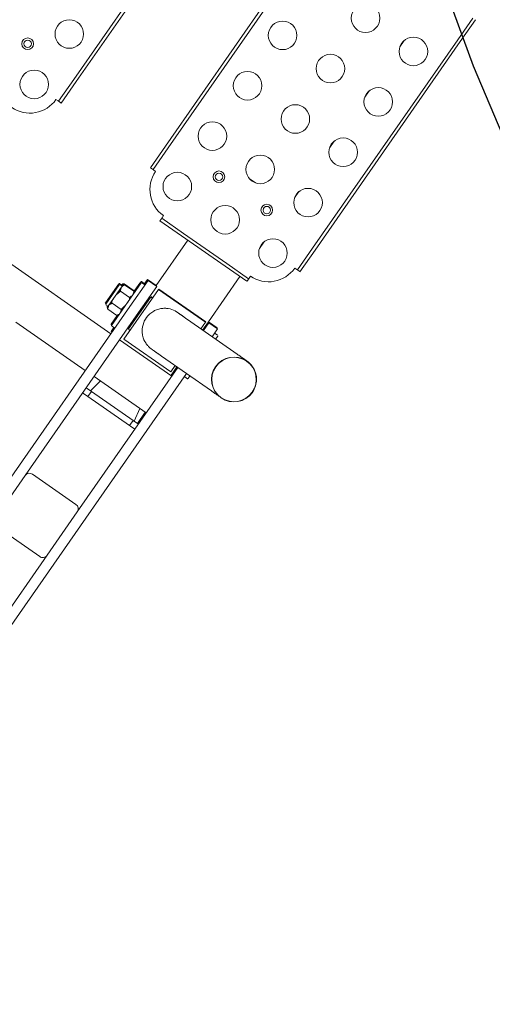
# Model space of a CAD drawing. Extents: x 5477758 to 5478338, y 5918274 to 5918502.
# Tile 39 of 121: x 5477903.08 to 5477903.524, y 5918355.621 to 5918356.546. Entities that reach past the tile are written whole.
import ezdxf

# ---------------------------------------------------------------- set-up
doc = ezdxf.new("R2010")
doc.units = 0
doc.linetypes.add('PRZER1-1', pattern=[2, 1, -1])
doc.layers.get('0').update_dxf_attribs({"color": 8, "linetype": 'CONTINUOUS', "lineweight": 13})
for name, color, linetype, lineweight in [('0_granica 10m od okien', 8, 'CONTINUOUS', 0), ('0_PROJEKTOWANE ZABAWKI', 8, 'CONTINUOUS', 0), ('ZZ_korona', 8, 'CONTINUOUS', 35)]:
    doc.layers.add(name, color=color, linetype=linetype, lineweight=lineweight)

# ---------------------------------------------------------------- blocks, each defined once
blk = doc.blocks.new('zw$A18C')
for p, q in [((-73.93, 58.782), (-73.93, 18.425)), ((-72.93, 40.032), (-72.93, 58.782)), ((-65.93, 16.282), (-65.93, 58.782)), ((-72.93, 35.032), (-72.93, 40.032)), ((-72.43, 40.532), (-67.43, 40.532)), ((-66.93, 40.032), (-66.93, 35.032)), ((-72.93, 18.423), (-72.93, 35.032)), ((-67.43, 34.532), (-72.43, 34.532)), ((-66.93, 35.032), (-66.93, 16.282)), ((-72.43, 25.532), (-72.93, 25.532)), ((-72.43, 25.532), (-72.33, 25.532)), ((-67.53, 25.532), (-72.33, 25.532)), ((-72.33, 24.932), (-72.33, 25.532)), ((-67.53, 25.532), (-67.43, 25.532)), ((-67.53, 24.932), (-67.53, 25.532)), ((-66.93, 25.532), (-67.43, 25.532)), ((-72.33, 24.932), (-72.93, 24.932)), ((-72.83, 24.932), (-72.83, 23.652)), ((-72.205, 23.652), (-72.43, 24.932)), ((-72.33, 24.932), (-67.53, 24.932)), ((-67.656, 23.652), (-67.43, 24.932)), ((-66.93, 24.932), (-67.53, 24.932)), ((-66.93, 23.652), (-72.93, 23.652)), ((-57.93, 23.652), (-65.93, 23.652)), ((-74.33, 18.425), (-74.33, 18.732)), ((-74.28, 18.782), (-73.98, 18.782)), ((-66.93, 19.412), (-72.93, 19.412)), ((-72.83, 19.221), (-72.93, 19.221)), ((-72.83, 19.412), (-72.83, 19.221)), ((-72.83, 19.221), (-72.83, 18.423)), ((-72.63, 18.422), (-72.63, 19.132)), ((-72.63, 19.132), (-67.23, 19.132)), ((-67.23, 19.132), (-67.23, 13.432)), ((-43.93, 19.412), (-65.93, 19.412)), ((-65.83, 19.221), (-65.93, 19.221)), ((-65.58, 18.782), (-65.88, 18.782)), ((-65.83, 19.221), (-65.83, 18.782)), ((-65.53, 18.732), (-65.53, 13.832)), ((-65.48, 18.721), (-65.53, 18.721)), ((-65.43, 18.671), (-65.43, 17.655)), ((-76.79, 18.43), (-71.063, 18.419)), ((-67.08, 18.132), (-67.23, 18.132)), ((-67.03, 18.082), (-67.03, 14.482)), ((-64.356, 17.667), (-65.405, 17.667)), ((-64.356, 16.974), (-65.405, 16.974)), ((-64.256, 17.606), (-64.274, 17.606)), ((-64.23, 17.321), (-64.23, 17.482)), ((-64.23, 17.432), (-63.98, 17.432)), ((-64.23, 16.282), (-64.23, 17.321)), ((-63.93, 17.382), (-63.93, 15.182)), ((-63.93, 17.371), (-63.88, 17.371)), ((-63.83, 17.321), (-63.83, 15.121)), ((-80.05, 16.33), (-80.05, 16.315)), ((-80.03, 16.33), (-80.03, 16.33)), ((-75.83, 16.33), (-75.83, 16.33)), ((-75.81, 16.33), (-75.81, 16.315)), ((-67.81, 16.295), (-67.81, 16.284)), ((-66.93, 13.282), (-66.93, 16.282)), ((-65.93, 16.282), (-65.93, 13.282)), ((-64.23, 15.242), (-64.23, 16.282)), ((-65.43, 14.908), (-65.43, 13.771)), ((-64.356, 15.589), (-65.405, 15.589)), ((-64.356, 14.896), (-65.405, 14.896)), ((-64.23, 15.082), (-64.23, 15.242)), ((-64.23, 15.132), (-63.98, 15.132)), ((-64.13, 15.021), (-64.13, 15.132)), ((-64.13, 15.071), (-63.88, 15.071)), ((-76.798, 14.19), (-71.071, 14.179)), ((-74.33, 13.832), (-74.33, 14.185)), ((-73.93, 13.282), (-73.93, 14.185)), ((-72.93, 14.183), (-72.93, 13.282)), ((-72.83, 14.183), (-72.83, 13.221)), ((-72.63, 13.432), (-72.63, 14.182)), ((-67.08, 14.432), (-67.23, 14.432)), ((-67.08, 14.371), (-67.23, 14.371)), ((-67.03, 14.482), (-67.03, 14.421)), ((-64.256, 14.836), (-65.305, 14.836)), ((-74.28, 13.782), (-73.98, 13.782)), ((-73.93, 13.282), (-72.93, 13.282)), ((-73.83, 13.221), (-73.83, 13.282)), ((-73.83, 13.221), (-72.83, 13.221)), ((-72.83, 13.221), (-72.83, 8.021)), ((-72.63, 13.371), (-72.63, 13.432)), ((-72.63, 13.432), (-67.23, 13.432)), ((-72.63, 13.371), (-67.23, 13.371)), ((-67.23, 13.432), (-67.23, 13.371)), ((-66.93, 13.282), (-65.93, 13.282)), ((-66.83, 13.221), (-66.83, 13.282)), ((-66.83, 13.221), (-66.83, 8.021)), ((-66.83, 13.221), (-65.83, 13.221)), ((-65.58, 13.782), (-65.88, 13.782)), ((-65.83, 13.782), (-65.83, 13.221)), ((-65.48, 13.721), (-65.78, 13.721)), ((-73.63, 7.994), (-73.63, 7.662)), ((-73.63, 7.662), (-73.63, 7.421)), ((-73.624, 8.021), (-71.13, 8.021)), ((-71.13, 7.721), (-73.624, 7.721)), ((-71.13, 8.021), (-66.13, 8.021)), ((-66.13, 7.721), (-71.13, 7.721)), ((-66.13, 8.021), (-63.637, 8.021)), ((-63.637, 7.721), (-66.13, 7.721)), ((-63.63, 7.662), (-63.63, 7.994)), ((-63.63, 7.421), (-63.63, 7.662)), ((-72.83, 4.785), (-72.83, 4.057)), ((-77.23, 1.921), (-77.23, 4.415)), ((-76.871, 4.421), (-77.203, 4.421)), ((-76.93, 4.415), (-76.93, 1.921)), ((-76.63, 4.421), (-76.871, 4.421)), ((-60.389, 4.421), (-60.63, 4.421)), ((-60.058, 4.421), (-60.389, 4.421)), ((-60.33, 1.921), (-60.33, 4.415)), ((-60.03, 4.415), (-60.03, 1.921)), ((-49.63, 1.721), (-49.63, 4.215)), ((-49.271, 4.221), (-49.603, 4.221)), ((-49.33, 4.215), (-49.33, 1.721)), ((-49.03, 4.221), (-49.271, 4.221)), ((-77.23, -22.079), (-77.23, 1.921)), ((-76.93, 1.921), (-76.93, -22.079)), ((-60.33, -22.079), (-60.33, 1.921)), ((-60.03, 1.921), (-60.03, -22.079)), ((-49.63, -22.279), (-49.63, 1.721)), ((-49.33, 1.721), (-49.33, -22.279)), ((-68.266, -0.079), (-68.994, -0.079)), ((-72.83, -1.015), (-72.83, -1.743)), ((-72.83, -6.815), (-72.83, -7.543)), ((-72.83, -12.615), (-72.83, -13.343)), ((-72.83, -18.415), (-72.83, -19.143)), ((-77.23, -24.572), (-77.23, -22.079)), ((-76.93, -22.079), (-76.93, -24.572))]:
    blk.add_line(p, q)
for centre, radius in [((-74.13, 4.421), 1.35), ((-68.63, 4.421), 1.35), ((-63.13, 4.421), 1.35), ((-46.53, 4.221), 1.35), ((-71.33, 1.421), 0.55), ((-65.83, 1.421), 0.55), ((-43.83, 1.421), 0.55), ((-71.33, 1.421), 0.35), ((-65.83, 1.421), 0.35), ((-43.83, 1.421), 0.35), ((-74.13, -1.379), 1.35), ((-68.63, -1.379), 1.35), ((-63.13, -1.379), 1.35), ((-46.53, -1.579), 1.35), ((-74.13, -7.179), 1.35), ((-68.63, -7.179), 1.35), ((-63.13, -7.179), 1.35), ((-74.13, -12.979), 1.35), ((-68.63, -12.979), 1.35), ((-63.13, -12.979), 1.35), ((-74.13, -18.779), 1.35), ((-68.63, -18.779), 1.35)]:
    blk.add_circle(centre, radius)
for centre, radius, start, end in [((-72.43, 40.032), 0.5, 90, 180), ((-72.43, 35.032), 0.5, 180, 270), ((-67.43, 35.032), 0.5, 270, 360), ((-74.28, 18.732), 0.05, 90, 180), ((-73.98, 18.732), 0.05, 360, 90), ((-65.88, 18.732), 0.05, 90, 180), ((-65.58, 18.732), 0.05, 360, 90), ((-65.48, 18.671), 0.05, 360, 90), ((-67.08, 18.082), 0.05, 360, 90), ((-65.33, 17.482), 0.2, 111.84356, 180), ((-64.43, 17.482), 0.2, 360, 68.15644), ((-64.33, 17.421), 0.2, 2.96381, 53.07401), ((-63.98, 17.382), 0.05, 360, 90), ((-63.88, 17.321), 0.05, 360, 90), ((-65.33, 15.082), 0.2, 180, 248.15644), ((-65.23, 15.021), 0.2, 218.79222, 233.07401), ((-64.43, 15.082), 0.2, 291.84356, 360), ((-64.33, 15.021), 0.2, 306.926, 360), ((-63.98, 15.182), 0.05, 270, 360), ((-63.88, 15.121), 0.05, 270, 360), ((-67.08, 14.482), 0.05, 270, 360), ((-67.08, 14.421), 0.05, 270, 360), ((-74.28, 13.832), 0.05, 180, 270), ((-73.98, 13.832), 0.05, 270, 360), ((-65.88, 13.832), 0.05, 180, 270), ((-65.78, 13.771), 0.05, 180, 270), ((-65.58, 13.832), 0.05, 270, 360), ((-65.48, 13.771), 0.05, 270, 360), ((-73.63, 4.421), 3, 90, 180), ((-63.63, 4.421), 3, 360, 90), ((-46.03, 4.221), 3, 90, 180)]:
    blk.add_arc(centre, radius, start, end)
for major_axis in [(2.12, 0), (2.1, 0)]:
    blk.add_ellipse((-77.93, 16.33), major_axis=major_axis, ratio=1)
for centre, major_axis, start_param, end_param in [((-77.93, 16.33), (2.1, 0), 3.141593, 6.283185), ((-69.93, 16.283), (2.12, 0), 4.598613, 5.241596)]:
    blk.add_ellipse(centre, major_axis=major_axis, ratio=1, start_param=start_param, end_param=end_param)
for points, knots in [([(-77.657, 18.432), (-77.598, 18.432), (-77.53, 18.432), (-77.427, 18.432), (-77.402, 18.432), (-77.349, 18.431), (-77.322, 18.431), (-77.266, 18.431), (-77.238, 18.431), (-77.178, 18.431), (-77.147, 18.431), (-77.016, 18.431), (-76.907, 18.43), (-76.79, 18.43)], [3.3298261, 3.3298261, 3.3298261, 3.3298261, 3.3933732, 3.3933732, 3.4129541, 3.4129541, 3.4325498, 3.4325498, 3.452145, 3.452145, 3.4717245, 3.4717245, 3.5333495, 3.5333495, 3.5333495, 3.5333495]), ([(-71.063, 18.419), (-71.025, 18.419), (-70.989, 18.419), (-70.917, 18.419), (-70.883, 18.419), (-70.815, 18.419), (-70.782, 18.419), (-70.718, 18.419), (-70.686, 18.419), (-70.626, 18.418), (-70.596, 18.418), (-70.539, 18.418), (-70.512, 18.418), (-70.458, 18.418), (-70.433, 18.418), (-70.383, 18.418), (-70.359, 18.418), (-70.313, 18.418), (-70.291, 18.417), (-70.249, 18.417), (-70.228, 18.417), (-70.19, 18.417), (-70.171, 18.417), (-70.136, 18.417), (-70.12, 18.417), (-70.088, 18.417), (-70.073, 18.417), (-70.045, 18.416), (-70.032, 18.416), (-70.008, 18.416), (-69.996, 18.416), (-69.975, 18.416), (-69.965, 18.416), (-69.937, 18.416), (-69.922, 18.415), (-69.889, 18.415), (-69.879, 18.415), (-69.84, 18.413), (-69.828, 18.413), (-69.801, 18.411), (-69.792, 18.41), (-69.764, 18.409), (-69.743, 18.407), (-69.677, 18.4), (-69.64, 18.397), (-69.506, 18.373), (-69.442, 18.363), (-69.202, 18.288), (-69.076, 18.261), (-68.711, 18.033), (-68.594, 17.952), (-68.373, 17.738), (-68.284, 17.64), (-68.065, 17.327), (-67.932, 17.072), (-67.829, 16.611), (-67.81, 16.453), (-67.81, 16.295)], [5.8914285, 5.8914285, 5.8914285, 5.8914285, 5.9110094, 5.9110094, 5.9306048, 5.9306048, 5.9502, 5.9502, 5.9697798, 5.9697798, 5.9893611, 5.9893611, 6.0089567, 6.0089567, 6.0285516, 6.0285516, 6.0481312, 6.0481312, 6.0677136, 6.0677136, 6.0873093, 6.0873093, 6.1069037, 6.1069037, 6.1264826, 6.1264826, 6.1460702, 6.1460702, 6.1656668, 6.1656668, 6.1852585, 6.1852585, 6.2048339, 6.2048339, 6.2440096, 6.2440096, 6.2635975, 6.2635975, 6.2698167, 6.2698167, 6.2722814, 6.2722814, 6.2758569, 6.2758569, 6.2788415, 6.2788415, 6.2807005, 6.2807005, 6.2819429, 6.2819429, 6.2823844, 6.2823844, 6.2826408, 6.2826408, 6.2830114, 6.2830114, 6.2831853, 6.2831853, 6.2831853, 6.2831853]), ([(-65.405, 17.667), (-65.417, 17.662), (-65.428, 17.656), (-65.46, 17.635), (-65.479, 17.614), (-65.516, 17.554), (-65.524, 17.507), (-65.531, 17.412), (-65.53, 17.364), (-65.53, 17.321)], [0.8363254, 0.8363254, 0.8363254, 0.8363254, 0.8802662, 0.8802662, 0.9953034, 0.9953034, 1.2569599, 1.2569599, 1.5186164, 1.5186164, 1.5186164, 1.5186164]), ([(-65.53, 17.321), (-65.53, 17.277), (-65.531, 17.229), (-65.524, 17.134), (-65.516, 17.087), (-65.479, 17.027), (-65.46, 17.006), (-65.428, 16.985), (-65.417, 16.979), (-65.405, 16.974)], [1.5186164, 1.5186164, 1.5186164, 1.5186164, 1.7802729, 1.7802729, 2.0419294, 2.0419294, 2.1569667, 2.1569667, 2.2009075, 2.2009075, 2.2009075, 2.2009075]), ([(-65.405, 16.974), (-65.417, 16.964), (-65.428, 16.952), (-65.46, 16.91), (-65.479, 16.868), (-65.516, 16.748), (-65.524, 16.654), (-65.531, 16.465), (-65.53, 16.369), (-65.53, 16.282)], [0.8363254, 0.8363254, 0.8363254, 0.8363254, 0.8802662, 0.8802662, 0.9953034, 0.9953034, 1.2569599, 1.2569599, 1.5186164, 1.5186164, 1.5186164, 1.5186164]), ([(-64.23, 17.321), (-64.23, 17.364), (-64.23, 17.412), (-64.236, 17.507), (-64.244, 17.554), (-64.282, 17.614), (-64.3, 17.635), (-64.333, 17.656), (-64.344, 17.662), (-64.356, 17.667)], [0, 0, 0, 0, 0.2616565, 0.2616565, 0.523313, 0.523313, 0.6383503, 0.6383503, 0.6822911, 0.6822911, 0.6822911, 0.6822911]), ([(-64.356, 16.974), (-64.344, 16.979), (-64.333, 16.985), (-64.3, 17.006), (-64.282, 17.027), (-64.244, 17.087), (-64.236, 17.134), (-64.23, 17.229), (-64.23, 17.277), (-64.23, 17.321)], [-0.6822911, -0.6822911, -0.6822911, -0.6822911, -0.6383503, -0.6383503, -0.523313, -0.523313, -0.2616565, -0.2616565, 0, 0, 0, 0]), ([(-64.23, 16.282), (-64.23, 16.369), (-64.23, 16.465), (-64.236, 16.654), (-64.244, 16.748), (-64.282, 16.868), (-64.3, 16.91), (-64.333, 16.952), (-64.344, 16.964), (-64.356, 16.974)], [0, 0, 0, 0, 0.2616565, 0.2616565, 0.523313, 0.523313, 0.6383503, 0.6383503, 0.6822911, 0.6822911, 0.6822911, 0.6822911]), ([(-64.135, 17.432), (-64.139, 17.469), (-64.148, 17.506), (-64.182, 17.556), (-64.2, 17.576), (-64.233, 17.596), (-64.244, 17.601), (-64.256, 17.606)], [0.3022219, 0.3022219, 0.3022219, 0.3022219, 0.523313, 0.523313, 0.6383503, 0.6383503, 0.6822911, 0.6822911, 0.6822911, 0.6822911]), ([(-80.05, 16.315), (-80.05, 16.088), (-80.012, 15.864), (-79.881, 15.453), (-79.785, 15.274), (-79.563, 14.944), (-79.438, 14.817), (-79.16, 14.573), (-79.031, 14.499), (-78.731, 14.339), (-78.625, 14.31), (-78.345, 14.225), (-78.29, 14.225), (-78.173, 14.207), (-78.143, 14.205), (-78.096, 14.201), (-78.082, 14.2), (-78.054, 14.198), (-78.043, 14.197), (-78.017, 14.196), (-78.008, 14.196), (-77.977, 14.195), (-77.967, 14.195), (-77.947, 14.194), (-77.938, 14.194), (-77.921, 14.194), (-77.912, 14.194), (-77.893, 14.194), (-77.882, 14.194), (-77.861, 14.193), (-77.849, 14.193), (-77.824, 14.193), (-77.811, 14.193), (-77.782, 14.193), (-77.767, 14.193), (-77.736, 14.193), (-77.719, 14.193), (-77.683, 14.192), (-77.665, 14.192), (-77.625, 14.192), (-77.605, 14.192), (-77.562, 14.192), (-77.54, 14.192), (-77.493, 14.192), (-77.469, 14.192), (-77.419, 14.192), (-77.393, 14.191), (-77.339, 14.191), (-77.312, 14.191), (-77.254, 14.191), (-77.225, 14.191), (-77.164, 14.191), (-77.132, 14.191), (-77.068, 14.191), (-77.034, 14.191), (-76.936, 14.19), (-76.869, 14.19), (-76.798, 14.19)], [3.1415927, 3.1415927, 3.1415927, 3.1415927, 3.1418412, 3.1418412, 3.1421151, 3.1421151, 3.1424761, 3.1424761, 3.1430461, 3.1430461, 3.1441606, 3.1441606, 3.1468883, 3.1468883, 3.1503005, 3.1503005, 3.1533198, 3.1533198, 3.1572594, 3.1572594, 3.1642136, 3.1642136, 3.1830696, 3.1830696, 3.2026293, 3.2026293, 3.2222173, 3.2222173, 3.2418188, 3.2418188, 3.261421, 3.261421, 3.280999, 3.280999, 3.3005927, 3.3005927, 3.3201886, 3.3201886, 3.3397723, 3.3397723, 3.3593517, 3.3593517, 3.3789464, 3.3789464, 3.398542, 3.398542, 3.4181237, 3.4181237, 3.4377035, 3.4377035, 3.4572985, 3.4572985, 3.476894, 3.476894, 3.4964751, 3.4964751, 3.5333495, 3.5333495, 3.5333495, 3.5333495]), ([(-68.86, 14.453), (-68.819, 14.477), (-68.779, 14.503), (-68.627, 14.606), (-68.523, 14.692), (-68.341, 14.875), (-68.255, 14.977), (-68.101, 15.203), (-68.034, 15.326), (-67.923, 15.586), (-67.881, 15.724), (-67.824, 16.003), (-67.81, 16.145), (-67.81, 16.284)], [1.127264, 1.127264, 1.127264, 1.127264, 1.274088, 1.274088, 1.698784, 1.698784, 2.115769, 2.115769, 2.532754, 2.532754, 2.949738, 2.949738, 3.366723, 3.366723, 3.366723, 3.366723]), ([(-65.53, 16.282), (-65.53, 16.194), (-65.531, 16.099), (-65.524, 15.909), (-65.516, 15.815), (-65.479, 15.695), (-65.46, 15.653), (-65.428, 15.611), (-65.417, 15.599), (-65.405, 15.589)], [1.5186164, 1.5186164, 1.5186164, 1.5186164, 1.7802729, 1.7802729, 2.0419294, 2.0419294, 2.1569667, 2.1569667, 2.2009075, 2.2009075, 2.2009075, 2.2009075]), ([(-64.356, 15.589), (-64.344, 15.599), (-64.333, 15.611), (-64.3, 15.653), (-64.282, 15.695), (-64.244, 15.815), (-64.236, 15.909), (-64.23, 16.099), (-64.23, 16.194), (-64.23, 16.282)], [-0.6822911, -0.6822911, -0.6822911, -0.6822911, -0.6383503, -0.6383503, -0.523313, -0.523313, -0.2616565, -0.2616565, 0, 0, 0, 0]), ([(-65.405, 15.589), (-65.417, 15.584), (-65.428, 15.578), (-65.46, 15.557), (-65.479, 15.536), (-65.516, 15.476), (-65.524, 15.429), (-65.531, 15.334), (-65.53, 15.286), (-65.53, 15.242)], [0.8363254, 0.8363254, 0.8363254, 0.8363254, 0.8802662, 0.8802662, 0.9953034, 0.9953034, 1.2569599, 1.2569599, 1.5186164, 1.5186164, 1.5186164, 1.5186164]), ([(-65.53, 15.242), (-65.53, 15.199), (-65.531, 15.151), (-65.524, 15.056), (-65.516, 15.009), (-65.479, 14.949), (-65.46, 14.928), (-65.428, 14.907), (-65.417, 14.901), (-65.405, 14.896)], [1.5186164, 1.5186164, 1.5186164, 1.5186164, 1.7802729, 1.7802729, 2.0419294, 2.0419294, 2.1569667, 2.1569667, 2.2009075, 2.2009075, 2.2009075, 2.2009075]), ([(-65.38, 14.896), (-65.369, 14.881), (-65.354, 14.866), (-65.328, 14.848), (-65.317, 14.842), (-65.305, 14.836)], [2.0727586, 2.0727586, 2.0727586, 2.0727586, 2.1569667, 2.1569667, 2.2009075, 2.2009075, 2.2009075, 2.2009075]), ([(-64.23, 15.242), (-64.23, 15.286), (-64.23, 15.334), (-64.236, 15.429), (-64.244, 15.476), (-64.282, 15.536), (-64.3, 15.557), (-64.333, 15.578), (-64.344, 15.584), (-64.356, 15.589)], [0, 0, 0, 0, 0.2616565, 0.2616565, 0.523313, 0.523313, 0.6383503, 0.6383503, 0.6822911, 0.6822911, 0.6822911, 0.6822911]), ([(-64.356, 14.896), (-64.344, 14.901), (-64.333, 14.907), (-64.3, 14.928), (-64.282, 14.949), (-64.244, 15.009), (-64.236, 15.056), (-64.23, 15.151), (-64.23, 15.199), (-64.23, 15.242)], [-0.6822911, -0.6822911, -0.6822911, -0.6822911, -0.6383503, -0.6383503, -0.523313, -0.523313, -0.2616565, -0.2616565, 0, 0, 0, 0]), ([(-64.256, 14.836), (-64.244, 14.842), (-64.233, 14.848), (-64.2, 14.87), (-64.182, 14.893), (-64.144, 14.956), (-64.136, 15.006), (-64.131, 15.081), (-64.131, 15.107), (-64.13, 15.132)], [-0.6822911, -0.6822911, -0.6822911, -0.6822911, -0.6383503, -0.6383503, -0.523313, -0.523313, -0.2616565, -0.2616565, -0.1296371, -0.1296371, -0.1296371, -0.1296371]), ([(-71.071, 14.179), (-71.034, 14.179), (-70.997, 14.179), (-70.926, 14.179), (-70.891, 14.179), (-70.824, 14.179), (-70.791, 14.179), (-70.727, 14.179), (-70.696, 14.179), (-70.636, 14.178), (-70.607, 14.178), (-70.55, 14.178), (-70.523, 14.178), (-70.47, 14.178), (-70.445, 14.178), (-70.396, 14.178), (-70.372, 14.178), (-70.327, 14.178), (-70.306, 14.177), (-70.264, 14.177), (-70.244, 14.177), (-70.207, 14.177), (-70.189, 14.177), (-70.155, 14.177), (-70.139, 14.177), (-70.11, 14.177), (-70.096, 14.177), (-70.07, 14.176), (-70.059, 14.176), (-70.037, 14.176), (-70.028, 14.176), (-70.011, 14.176), (-70.003, 14.176), (-69.988, 14.176), (-69.984, 14.176), (-69.982, 14.176)], [5.8914285, 5.8914285, 5.8914285, 5.8914285, 5.9110082, 5.9110082, 5.9306035, 5.9306035, 5.9501991, 5.9501991, 5.9697798, 5.9697798, 5.9893592, 5.9893592, 6.0089544, 6.0089544, 6.0285502, 6.0285502, 6.0481312, 6.0481312, 6.0677095, 6.0677095, 6.0873046, 6.0873046, 6.1069009, 6.1069009, 6.1264826, 6.1264826, 6.1460564, 6.1460564, 6.1656516, 6.1656516, 6.1852511, 6.1852511, 6.2048339, 6.2048339, 6.235294, 6.235294, 6.235294, 6.235294]), ([(-65.305, 14.836), (-65.317, 14.841), (-65.328, 14.847), (-65.342, 14.855), (-65.346, 14.858), (-65.35, 14.861)], [0.83632535, 0.83632535, 0.83632535, 0.83632535, 0.88026616, 0.88026616, 0.90313782, 0.90313782, 0.90313782, 0.90313782]), ([(-64.21, 14.861), (-64.215, 14.858), (-64.219, 14.855), (-64.233, 14.847), (-64.244, 14.841), (-64.256, 14.836)], [0.6154786, 0.6154786, 0.6154786, 0.6154786, 0.63835026, 0.63835026, 0.68229106, 0.68229106, 0.68229106, 0.68229106]), ([(-73.63, 7.662), (-73.63, 7.677), (-73.63, 7.689), (-73.629, 7.714), (-73.627, 7.721), (-73.624, 7.721)], [0.2694223, 0.2694223, 0.2694223, 0.2694223, 0.3391896, 0.3391896, 0.4522395, 0.4522395, 0.4522395, 0.4522395]), ([(-63.637, 7.721), (-63.634, 7.721), (-63.632, 7.714), (-63.631, 7.689), (-63.63, 7.677), (-63.63, 7.662)], [0.4539276, 0.4539276, 0.4539276, 0.4539276, 0.5669774, 0.5669774, 0.6367448, 0.6367448, 0.6367448, 0.6367448]), ([(-76.93, 4.415), (-76.93, 4.417), (-76.923, 4.419), (-76.898, 4.421), (-76.886, 4.421), (-76.871, 4.421)], [0.4539276, 0.4539276, 0.4539276, 0.4539276, 0.5670288, 0.5670288, 0.6367484, 0.6367484, 0.6367484, 0.6367484]), ([(-60.389, 4.421), (-60.375, 4.421), (-60.363, 4.421), (-60.338, 4.419), (-60.33, 4.417), (-60.33, 4.415)], [0.2694223, 0.2694223, 0.2694223, 0.2694223, 0.3391896, 0.3391896, 0.4522395, 0.4522395, 0.4522395, 0.4522395]), ([(-49.33, 4.215), (-49.33, 4.217), (-49.323, 4.219), (-49.298, 4.221), (-49.286, 4.221), (-49.271, 4.221)], [0.4539276, 0.4539276, 0.4539276, 0.4539276, 0.5669774, 0.5669774, 0.6367448, 0.6367448, 0.6367448, 0.6367448])]:
    blk.add_open_spline(points, degree=3, knots=knots)
for points in [[(-73.624, 8.021), (-73.628, 8.021), (-73.63, 8.012), (-73.63, 7.994)], [(-63.63, 7.994), (-63.63, 8.012), (-63.633, 8.021), (-63.637, 8.021)], [(-77.203, 4.421), (-77.222, 4.421), (-77.23, 4.419), (-77.23, 4.415)], [(-60.03, 4.415), (-60.03, 4.419), (-60.039, 4.421), (-60.058, 4.421)], [(-49.603, 4.221), (-49.622, 4.221), (-49.63, 4.219), (-49.63, 4.215)], [(-77.23, -24.572), (-77.23, -24.577), (-77.222, -24.579), (-77.203, -24.579)]]:
    blk.add_open_spline(points, degree=3)

msp = doc.modelspace()

# ---------------------------------------------------------------- linework, layer by layer
at = {"layer": '0_granica 10m od okien', "linetype": 'PRZER1-1', "lineweight": 30}
msp.add_arc((5477912.81635, 5918360.15222), 10, 186.029952, 235.040216, dxfattribs=at)
at = {"layer": 'ZZ_korona'}
msp.add_arc((5477901.65755, 5918357.91166), 4, 9.77815, 236.49844, dxfattribs=at)

# ---------------------------------------------------------------- block references
at = {"layer": '0_PROJEKTOWANE ZABAWKI', "lineweight": 0, "xscale": 0.009947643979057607, "yscale": 0.009947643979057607, "zscale": 0.009947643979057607, "rotation": 145.1646599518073}
msp.add_blockref('zw$A18C', (5477902.73798, 5918356.78412), dxfattribs=at)

doc.saveas('drawing.dxf')
